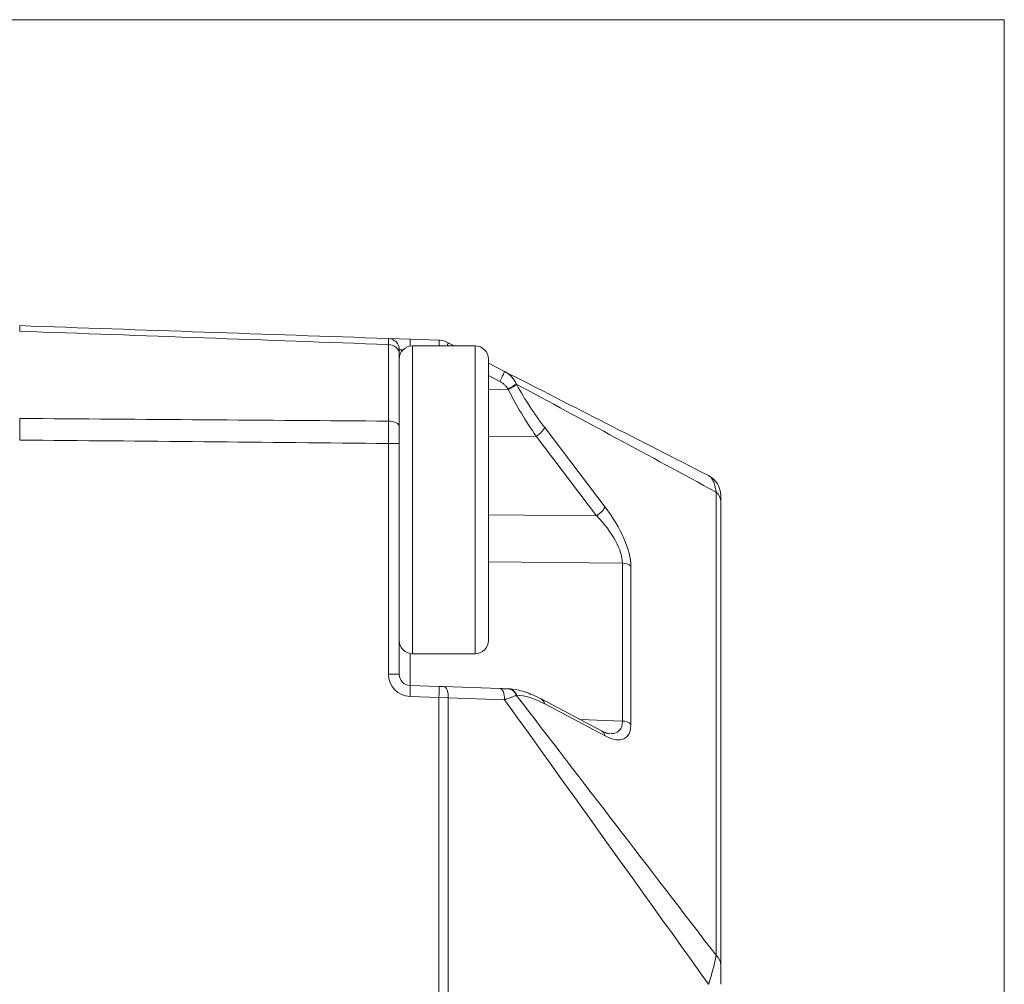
# Model space of a CAD drawing. Header units: millimetres. Extents: x 4 to 837, y 5 to 589.
# Tile 86 of 164: x 485 to 507, y 359 to 380. Entities that reach past the tile are written whole.
import ezdxf

# ---------------------------------------------------------------- set-up
doc = ezdxf.new("R2010")
doc.units = ezdxf.units.MM
doc.layers.add('1', color=7, linetype='Continuous', true_color=0xffffff)

msp = doc.modelspace()

# ---------------------------------------------------------------- linework, layer by layer
at = {"layer": '1', "color": 251, "linetype": 'Continuous', "lineweight": 18}
for q in [(359.947, 380.215), (506.845, 241.504)]:
    msp.add_line((506.845, 380.215), q, dxfattribs=at)
at = {"layer": '1', "color": 143, "linetype": 'Continuous', "lineweight": 18}
for p, q in [((493.054, 373.071), (493.536, 373.054)), ((493.536, 373.054), (494.184, 373.031)), ((494.394, 372.977), (494.526, 372.909)), ((493.295, 372.72), (493.295, 371.096)), ((495.295, 372.517), (495.653, 372.333)), ((493.295, 370.72), (493.295, 365.548)), ((500.495, 369.415), (500.495, 359.036)), ((493.536, 365.298), (494.184, 365.276)), ((494.184, 365.276), (494.289, 365.272)), ((494.289, 365.272), (495.548, 365.228)), ((495.726, 365.222), (495.735, 365.222)), ((497.824, 364.28), (496.47, 364.997)), ((497.824, 364.28), (497.82, 364.282))]:
    msp.add_line(p, q, dxfattribs=at)
at = {"layer": '1', "color": 143, "linetype": 'Continuous', "lineweight": 13}
for p, q in [((493.054, 371.221), (493.054, 372.936)), ((493.377, 372.815), (493.295, 372.821)), ((495.548, 372.111), (495.295, 372.24)), ((495.916, 372.05), (495.925, 372.034)), ((495.295, 371.924), (495.735, 371.927)), ((495.735, 371.927), (495.726, 371.943)), ((496.552, 371.075), (497.906, 369.296)), ((493.295, 370.72), (493.054, 370.72)), ((493.054, 365.548), (493.054, 370.72)), ((496.362, 370.88), (495.295, 370.873)), ((497.716, 369.101), (496.362, 370.88)), ((500.392, 359.251), (500.392, 369.63)), ((495.295, 369.122), (497.716, 369.101)), ((498.293, 368.039), (495.295, 368.065)), ((498.293, 364.499), (498.293, 368.039)), ((498.482, 367.97), (498.482, 364.43)), ((493.536, 366.015), (493.536, 365.298)), ((493.054, 365.548), (493.295, 365.548)), ((494.184, 365.026), (493.536, 365.049)), ((494.394, 365.022), (494.184, 365.026)), ((494.184, 256.693), (494.184, 365.026)), ((495.653, 364.978), (494.394, 365.022)), ((494.394, 365.022), (494.394, 256.696)), ((495.925, 365.079), (495.916, 365.08)), ((497.906, 364.167), (496.552, 364.883)), ((497.337, 364.538), (498.293, 364.499))]:
    msp.add_line(p, q, dxfattribs=at)
at = {"layer": '1', "color": 252, "linetype": 'Continuous', "lineweight": 18}
for p, q in [((494.995, 372.909), (493.595, 372.909)), ((495.295, 372.609), (495.295, 366.309)), ((493.595, 366.009), (494.995, 366.009))]:
    msp.add_line(p, q, dxfattribs=at)
at = {"layer": '1', "color": 252, "linetype": 'Continuous', "lineweight": 13}
for p, q in [((493.595, 372.646), (493.595, 372.909)), ((494.995, 366.009), (494.995, 372.909)), ((493.595, 366.009), (493.595, 372.646))]:
    msp.add_line(p, q, dxfattribs=at)
at = {"layer": '1', "color": 143, "linetype": 'Continuous', "lineweight": 18}
for centre, radius, start, end in [((493.045, 372.821), 0.25, 0, 88), ((494.166, 372.532), 0.5, 62.9326, 88), ((499.995, 369.553), 0.5, 0, 62.9326), ((493.545, 365.548), 0.25, 180, 268)]:
    msp.add_arc(centre, radius, start, end, dxfattribs=at)
at = {"layer": '1', "color": 252, "linetype": 'Continuous', "lineweight": 18}
for centre, start, end in [((493.595, 372.609), 90, 180), ((494.995, 372.609), 0, 90), ((493.595, 366.309), 180, 270), ((494.995, 366.309), 270, 0)]:
    msp.add_arc(centre, 0.3, start, end, dxfattribs=at)
at = {"layer": '1', "color": 143, "linetype": 'Continuous', "lineweight": 13}
msp.add_arc((493.554, 365.548), 0.5, 180, 268, dxfattribs=at)
for centre, major_axis, ratio, start_param, end_param in [((493.045, 372.72), (-0.25, 0), 0.865309, 3.141593, 4.677482), ((493.528, 372.804), (-0.009, -0.25), 0.034878, 1.983072, 3.141593), ((494.175, 372.782), (-0.009, -0.25), 0.034878, 2.108565, 3.141593), ((494.28, 372.754), (-0.114, -0.223), 0.031081, 2.356409, 3.141593), ((495.54, 372.111), (0.114, 0.223), 0.031081, 4.72827, 6.283185), ((495.718, 371.943), (0.219, 0.121), 0.016898, 4.742934, 5.838116), ((495.726, 371.927), (-0.219, -0.121), 0.016898, 1.601341, 2.696523), ((497.441, 372.045), (1.867, -2.637), 0.399466, 4.440459, 4.798336), ((497.243, 371.937), (1.824, -2.907), 0.383985, 4.479349, 4.837226), ((493.045, 371.096), (-0.25, 0), 0.501238, 3.141593, 4.677482), ((496.353, 370.967), (-0.199, -0.151), 0.305106, 1.385377, 2.672573), ((499.995, 369.415), (-0.5, 0), 0.707107, 3.141593, 3.796091), ((497.707, 369.189), (-0.199, -0.151), 0.305106, 1.385377, 2.672573), ((497.496, 368.862), (0.863, -1.209), 0.395235, 0.505859, 1.648571), ((497.298, 368.755), (0.917, -0.932), 0.413977, 0.392537, 1.535249), ((498.284, 367.862), (-0.25, 0), 0.707107, 3.796091, 4.677482), ((493.528, 365.049), (-0.009, -0.25), 0.034878, 1.572014, 3.141593), ((494.175, 365.026), (-0.009, -0.25), 0.034878, 1.572014, 3.141593), ((494.28, 365.022), (-0.009, -0.25), 0.454819, 1.586678, 3.141593), ((495.54, 364.978), (0.009, 0.25), 0.454819, 4.72827, 6.283185), ((495.718, 364.972), (0.009, 0.25), 0.874957, 5.188003, 6.283185), ((495.726, 364.972), (-0.009, -0.25), 0.874957, 2.046411, 3.141593), ((497.441, 362.275), (1.874, -2.711), 0.3839, 2.505447, 2.863324), ((496.353, 364.776), (-0.117, -0.221), 0.757824, 2.421108, 3.142099), ((497.298, 365.248), (0.919, -0.964), 0.394251, 5.932291, 6.680803), ((498.284, 364.323), (-0.25, 0), 0.707107, 3.796091, 4.677482), ((497.707, 364.059), (-0.117, -0.221), 0.757824, 2.421108, 3.141576), ((497.496, 365.355), (0.865, -1.236), 0.383064, 5.641253, 6.783965), ((499.995, 359.036), (-0.5, 0), 0.707107, 3.141593, 3.796091)]:
    msp.add_ellipse(centre, major_axis=major_axis, ratio=ratio, start_param=start_param, end_param=end_param, dxfattribs=at)
at = {"layer": '1', "color": 143, "linetype": 'Continuous', "lineweight": 18}
for points, knots in [([(484.795, 373.234), (484.795, 373.255), (484.795, 373.291), (484.795, 373.317), (484.795, 373.333), (484.795, 373.337), (484.795, 373.345), (484.795, 373.349), (484.795, 373.357), (484.795, 373.359), (484.795, 373.359)], [0, 0, 0, 0, 0.250182, 0.500363, 0.500363, 0.625454, 0.625454, 0.750545, 0.750545, 1, 1, 1, 1]), ([(493.295, 372.821), (493.295, 372.821), (493.295, 372.819), (493.295, 372.81), (493.295, 372.804), (493.295, 372.787), (493.295, 372.776), (493.295, 372.751), (493.295, 372.737), (493.295, 372.72)], [0, 0, 0, 0, 0.25, 0.25, 0.5, 0.5, 0.75, 0.75, 1, 1, 1, 1]), ([(484.795, 370.796), (484.795, 370.838), (484.795, 370.922), (484.795, 371.004), (484.795, 371.065), (484.795, 371.085), (484.795, 371.126), (484.795, 371.146), (484.795, 371.204), (484.795, 371.243), (484.795, 371.28)], [0, 0, 0, 0, 0.25, 0.5, 0.5, 0.625, 0.625, 0.75, 0.75, 1, 1, 1, 1]), ([(493.295, 371.096), (493.295, 371.067), (493.295, 371.038), (493.295, 370.977), (493.295, 370.946), (493.295, 370.883), (493.295, 370.851), (493.295, 370.786), (493.295, 370.753), (493.295, 370.72)], [0, 0, 0, 0, 0.25, 0.25, 0.5, 0.5, 0.75, 0.75, 1, 1, 1, 1]), ([(500.495, 369.553), (500.495, 369.553), (500.495, 369.551), (500.495, 369.545), (500.495, 369.542), (500.495, 369.534), (500.495, 369.53), (500.495, 369.515), (500.495, 369.501), (500.495, 369.474), (500.495, 369.464), (500.495, 369.441), (500.495, 369.429), (500.495, 369.415)], [0, 0, 0, 0, 0.25, 0.25, 0.375, 0.375, 0.5, 0.5, 0.75, 0.75, 0.875, 0.875, 1, 1, 1, 1]), ([(495.548, 365.228), (495.567, 365.228), (495.584, 365.227), (495.618, 365.226), (495.634, 365.225), (495.665, 365.224), (495.679, 365.224), (495.705, 365.223), (495.716, 365.222), (495.726, 365.222)], [0, 0, 0, 0, 0.25, 0.25, 0.5, 0.5, 0.75, 0.75, 1, 1, 1, 1]), ([(496.47, 364.997), (496.407, 365.03), (496.226, 365.116), (495.981, 365.198), (495.8, 365.219), (495.735, 365.222)], [0, 0, 0, 0, 0.252259, 0.728713, 1, 1, 1, 1]), ([(498.012, 364.218), (498.012, 364.218), (498.009, 364.218), (497.939, 364.224), (497.868, 364.259), (497.824, 364.28)], [0, 0, 0, 0, 0.002897, 0.517687, 1, 1, 1, 1]), ([(500.495, 359.036), (500.495, 359.022), (500.495, 359.007), (500.495, 358.975), (500.495, 358.958), (500.495, 358.906), (500.495, 358.87), (500.495, 358.814), (500.495, 358.795), (500.495, 358.757), (500.495, 358.737), (500.495, 358.679), (500.495, 358.64), (500.495, 358.601)], [0, 0, 0, 0, 0.125, 0.125, 0.25, 0.25, 0.5, 0.5, 0.625, 0.625, 0.75, 0.75, 1, 1, 1, 1])]:
    msp.add_open_spline(points, degree=3, knots=knots, dxfattribs=at)
for points, degree in [([(484.795, 373.359), (487.548, 373.263), (490.301, 373.167), (493.054, 373.071)], 3), ([(495.653, 372.333), (497.176, 371.555), (498.699, 370.777), (500.223, 369.999)], 3), ([(500.25, 369.984), (500.223, 369.998)], 1)]:
    msp.add_open_spline(points, degree=degree, dxfattribs=at)
at = {"layer": '1', "color": 143, "linetype": 'Continuous', "lineweight": 13}
for points in [[(493.054, 372.936), (490.301, 373.036), (487.548, 373.135), (484.795, 373.234)], [(500.392, 369.63), (498.9, 370.437), (497.408, 371.244), (495.916, 372.05)], [(484.795, 371.28), (487.548, 371.26), (490.301, 371.241), (493.054, 371.221)], [(493.054, 370.72), (490.301, 370.746), (487.548, 370.771), (484.795, 370.796)], [(500.223, 358.601), (498.699, 360.727), (497.176, 362.853), (495.653, 364.978)], [(495.916, 365.08), (497.408, 363.137), (498.9, 361.194), (500.392, 359.251)]]:
    msp.add_open_spline(points, degree=3, dxfattribs=at)
for points, knots in [([(493.054, 372.936), (493.054, 372.958), (493.054, 372.978), (493.054, 373.011), (493.054, 373.025), (493.054, 373.048), (493.054, 373.056), (493.054, 373.065), (493.054, 373.067), (493.054, 373.07), (493.054, 373.071), (493.054, 373.071)], [0, 0, 0, 0, 0.25, 0.25, 0.5, 0.5, 0.75, 0.75, 0.875, 0.875, 1, 1, 1, 1]), ([(495.653, 372.333), (495.657, 372.332), (495.661, 372.33), (495.668, 372.326), (495.679, 372.32), (495.703, 372.305), (495.737, 372.282), (495.762, 372.261), (495.786, 372.24), (495.798, 372.228), (495.832, 372.192), (495.852, 372.166), (495.879, 372.124), (495.887, 372.11), (495.899, 372.088), (495.904, 372.077), (495.91, 372.066), (495.913, 372.058), (495.915, 372.054), (495.916, 372.05)], [0, 0, 0, 0, 0.03125, 0.03125, 0.0625, 0.125, 0.25, 0.375, 0.375, 0.5, 0.5, 0.75, 0.75, 0.875, 0.875, 0.9375, 0.96875, 0.96875, 1, 1, 1, 1]), ([(495.726, 371.943), (495.716, 371.961), (495.705, 371.978), (495.679, 372.011), (495.665, 372.026), (495.634, 372.054), (495.618, 372.067), (495.584, 372.091), (495.567, 372.101), (495.548, 372.111)], [0, 0, 0, 0, 0.25, 0.25, 0.5, 0.5, 0.75, 0.75, 1, 1, 1, 1]), ([(493.054, 370.72), (493.054, 370.764), (493.054, 370.807), (493.054, 370.872), (493.054, 370.894), (493.054, 370.937), (493.054, 370.958), (493.054, 371.021), (493.054, 371.063), (493.054, 371.144), (493.054, 371.183), (493.054, 371.221)], [0, 0, 0, 0, 0.25, 0.25, 0.375, 0.375, 0.5, 0.5, 0.75, 0.75, 1, 1, 1, 1]), ([(500.392, 369.63), (500.391, 369.634), (500.391, 369.637), (500.39, 369.643), (500.389, 369.653), (500.386, 369.674), (500.379, 369.716), (500.371, 369.749), (500.363, 369.781), (500.36, 369.791), (500.354, 369.81), (500.344, 369.838), (500.327, 369.88), (500.312, 369.907), (500.299, 369.926), (500.295, 369.932), (500.287, 369.944), (500.274, 369.96), (500.26, 369.973), (500.246, 369.984), (500.239, 369.989), (500.232, 369.993), (500.227, 369.996), (500.225, 369.997), (500.223, 369.999)], [0, 0, 0, 0, 0.015625, 0.015625, 0.03125, 0.0625, 0.125, 0.25, 0.25, 0.3125, 0.3125, 0.375, 0.5, 0.625, 0.625, 0.6875, 0.6875, 0.75, 0.875, 0.875, 0.9375, 0.96875, 0.96875, 1, 1, 1, 1]), ([(495.916, 365.08), (495.913, 365.078), (495.91, 365.076), (495.903, 365.072), (495.891, 365.067), (495.879, 365.061), (495.852, 365.048), (495.832, 365.04), (495.786, 365.023), (495.762, 365.014), (495.723, 365.001), (495.71, 364.996), (495.689, 364.99), (495.682, 364.987), (495.668, 364.983), (495.661, 364.981), (495.653, 364.978)], [0, 0, 0, 0, 0.0625, 0.0625, 0.125, 0.25, 0.25, 0.5, 0.5, 0.75, 0.75, 0.875, 0.875, 0.9375, 0.9375, 1, 1, 1, 1]), ([(500.223, 358.601), (500.225, 358.609), (500.227, 358.617), (500.232, 358.632), (500.239, 358.655), (500.256, 358.709), (500.269, 358.754), (500.283, 358.799), (500.287, 358.814), (500.295, 358.844), (500.308, 358.888), (500.319, 358.93), (500.341, 359.013), (500.354, 359.066), (500.368, 359.128), (500.371, 359.14), (500.376, 359.164), (500.381, 359.187), (500.386, 359.215), (500.389, 359.233), (500.39, 359.241), (500.391, 359.246), (500.391, 359.248), (500.392, 359.251)], [0, 0, 0, 0, 0.03125, 0.03125, 0.0625, 0.125, 0.25, 0.25, 0.3125, 0.3125, 0.375, 0.5, 0.5, 0.75, 0.75, 0.8125, 0.8125, 0.875, 0.9375, 0.96875, 0.984375, 0.984375, 1, 1, 1, 1])]:
    msp.add_open_spline(points, degree=3, knots=knots, dxfattribs=at)

doc.saveas('drawing.dxf')
